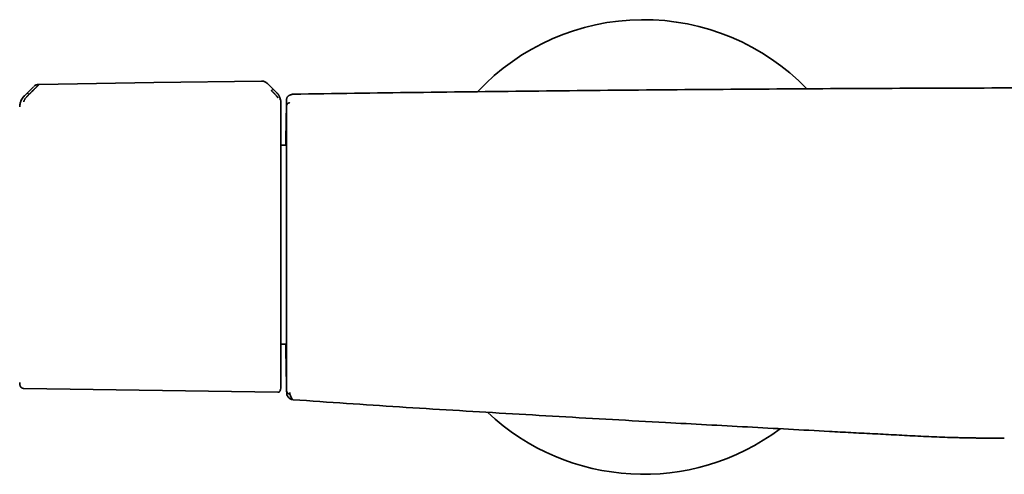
# Model space of a CAD drawing. Header units: millimetres. Extents: x 8 to 1795, y 12 to 2812.
# Tile 19 of 31: x 741 to 893, y 1576 to 1646. Entities that reach past the tile are written whole.
import ezdxf

# ---------------------------------------------------------------- set-up
doc = ezdxf.new("R2010")
doc.units = ezdxf.units.MM

msp = doc.modelspace()

# ---------------------------------------------------------------- linework, layer by layer
at = {"color": 7, "linetype": 'Continuous', "lineweight": 35}
for p, q in [((743.52, 1636.06), (742.11, 1634.66)), ((743.51, 1636.06), (743.51, 1636.06)), ((743.52, 1636.06), (743.51, 1636.06)), ((743.61, 1636.15), (743.56, 1636.1)), ((744.36, 1636.41), (744.36, 1636.41)), ((779.57, 1636.48), (779.5, 1636.55)), ((780.87, 1635.2), (779.56, 1636.49)), ((779.56, 1636.49), (779.56, 1636.49)), ((742.12, 1634.67), (742.12, 1634.65)), ((742.8, 1634.85), (742.95, 1635.01)), ((782.47, 1634.13), (782.47, 1634.13)), ((782.47, 1634.09), (782.47, 1634.04)), ((781.59, 1633.5), (781.59, 1633.51)), ((782.4, 1627.04), (781.59, 1627.04)), ((781.59, 1596.44), (782.39, 1596.44)), ((742.01, 1589.6), (781.1, 1589)), ((783.44, 1587.87), (783.49, 1587.86))]:
    msp.add_line(p, q, dxfattribs=at)
at = {"color": 7, "linetype": 'Continuous', "lineweight": 35, "flags": 128}
for points in [[(778.62, 1636.93), (762.02, 1636.68), (744.36, 1636.41)], [(782.47, 1589.2), (782.47, 1589.2), (782.47, 1589.21), (782.47, 1589.21), (782.47, 1589.22), (782.47, 1589.22), (782.47, 1589.23), (782.47, 1589.23), (782.47, 1589.23), (782.47, 1589.23), (782.47, 1589.24), (782.47, 1589.24), (782.47, 1589.24), (782.47, 1589.24), (782.47, 1589.24), (782.47, 1589.24)]]:
    msp.add_lwpolyline(points, dxfattribs=at)
at = {"color": 7, "linetype": 'Continuous', "lineweight": 35}
for centre, radius, start, end in [((837.42, 1611.38), 35, 44.1118, 136.9119), ((1782.22, 1611.74), 1000, 178.72201, 178.82018), ((743.85, 1590.55), 2.48, 181.2169, 190.5381), ((1782.22, 1611.74), 1000, 181.17982, 181.2765), ((837.42, 1611.38), 35, 226.6563, 306.9101)]:
    msp.add_arc(centre, radius, start, end, dxfattribs=at)
for points, knots in [([(744.36, 1636.4), (744.35, 1636.39), (744.33, 1636.38), (744.3, 1636.34), (744.25, 1636.29), (744.19, 1636.24), (744.14, 1636.19), (744.1, 1636.15), (744.05, 1636.1), (743.99, 1636.04), (743.94, 1635.99), (743.87, 1635.92), (743.8, 1635.85), (743.71, 1635.76), (743.64, 1635.69), (743.58, 1635.63), (743.55, 1635.6), (743.52, 1635.57), (743.49, 1635.54), (743.46, 1635.51), (743.43, 1635.48), (743.36, 1635.42), (743.27, 1635.32), (743.16, 1635.21), (743.08, 1635.13), (743.02, 1635.07), (742.99, 1635.04), (742.97, 1635.02), (742.96, 1635.01), (742.95, 1635.01), (742.95, 1635.01), (742.95, 1635.01), (742.95, 1635.01)], [0, 0, 0, 0, 0.051373, 0.105665, 0.163102, 0.223828, 0.260047, 0.297372, 0.335805, 0.375343, 0.415981, 0.457712, 0.500527, 0.55796, 0.625151, 0.641553, 0.65843, 0.675777, 0.69359, 0.711864, 0.730595, 0.749776, 0.826538, 0.888784, 0.93693, 0.964012, 0.983495, 0.995471, 0.998664, 0.999564, 0.99984, 1, 1, 1, 1]), ([(744.36, 1636.41), (744.28, 1636.41), (744.13, 1636.4), (743.92, 1636.33), (743.74, 1636.25), (743.65, 1636.17), (743.62, 1636.14)], [0, 0, 0, 0, 0.275137, 0.558616, 0.849567, 1, 1, 1, 1]), ([(779.48, 1636.57), (779.45, 1636.59), (779.4, 1636.64), (779.33, 1636.69), (779.26, 1636.73), (779.19, 1636.78), (779.09, 1636.83), (778.96, 1636.88), (778.8, 1636.92), (778.68, 1636.93), (778.62, 1636.93)], [0, 0, 0, 0, 0.130302, 0.223425, 0.288084, 0.373236, 0.487813, 0.630487, 0.800663, 1, 1, 1, 1]), ([(779.5, 1636.54), (779.44, 1636.59), (779.33, 1636.7), (779.15, 1636.8), (778.99, 1636.87), (778.87, 1636.9), (778.74, 1636.92), (778.66, 1636.92), (778.62, 1636.92)], [0, 0, 0, 0, 0.218385, 0.487173, 0.617378, 0.745506, 0.872576, 1, 1, 1, 1]), ([(780.13, 1635.43), (780.14, 1635.45), (780.18, 1635.49), (780.23, 1635.53), (780.27, 1635.57), (780.31, 1635.6), (780.34, 1635.63), (780.38, 1635.65), (780.39, 1635.65), (780.4, 1635.65)], [0, 0, 0, 0, 0.1117, 0.224353, 0.342772, 0.468177, 0.599425, 0.734033, 1, 1, 1, 1]), ([(901.5, 1635.87), (899.98, 1635.87), (892.16, 1635.87), (878.03, 1635.82), (859.12, 1635.72), (840.21, 1635.58), (821.29, 1635.4), (802.38, 1635.18), (789.77, 1635), (783.47, 1634.91)], [0, 0, 0, 0, 0.038607, 0.198839, 0.359071, 0.519303, 0.679535, 0.839767, 1, 1, 1, 1]), ([(742.1, 1634.66), (742.05, 1634.61), (741.94, 1634.49), (741.8, 1634.3), (741.67, 1634.1), (741.57, 1633.88), (741.49, 1633.66), (741.42, 1633.43), (741.38, 1633.19), (741.38, 1633.04), (741.37, 1632.96)], [0, 0, 0, 0, 0.1229851, 0.2476813, 0.3735448, 0.5000002, 0.6264555, 0.752319, 0.877015, 1, 1, 1, 1]), ([(742.12, 1634.65), (742.11, 1634.64), (742.09, 1634.63), (742.05, 1634.58), (741.98, 1634.51), (741.89, 1634.42), (741.79, 1634.29), (741.7, 1634.14), (741.62, 1633.98), (741.55, 1633.83), (741.5, 1633.66), (741.46, 1633.52), (741.43, 1633.4), (741.42, 1633.33), (741.42, 1633.27), (741.41, 1633.25), (741.41, 1633.24)], [0, 0, 0, 0, 0.0075393, 0.0326022, 0.0741798, 0.1249292, 0.188679, 0.2655647, 0.3319143, 0.4056341, 0.4860449, 0.5739841, 0.669568, 0.7723255, 0.8825374, 1, 1, 1, 1]), ([(742.8, 1634.85), (742.78, 1634.83), (742.73, 1634.79), (742.67, 1634.72), (742.62, 1634.67), (742.57, 1634.62), (742.53, 1634.58), (742.5, 1634.54), (742.44, 1634.48), (742.36, 1634.39), (742.27, 1634.27), (742.19, 1634.18), (742.14, 1634.09), (742.1, 1634.03), (742.08, 1633.98), (742.06, 1633.95), (742.05, 1633.91), (742.04, 1633.87), (742.02, 1633.83), (742.01, 1633.79), (742.01, 1633.75), (742.01, 1633.74), (742.01, 1633.73)], [0, 0, 0, 0, 0.050045, 0.095553, 0.136383, 0.17242, 0.203582, 0.229806, 0.251048, 0.341132, 0.424232, 0.500467, 0.559068, 0.620038, 0.651467, 0.683568, 0.716366, 0.749871, 0.805208, 0.865749, 0.930959, 1, 1, 1, 1]), ([(742.54, 1635.07), (742.54, 1635.07), (742.56, 1635.07), (742.61, 1635.03), (742.66, 1634.99), (742.7, 1634.95), (742.75, 1634.91), (742.78, 1634.87), (742.8, 1634.85)], [0, 0, 0, 0, 0.266748, 0.532694, 0.658153, 0.776392, 0.888679, 1, 1, 1, 1]), ([(781.1, 1634.34), (781.1, 1634.35), (781.1, 1634.36), (781.09, 1634.4), (781.07, 1634.44), (781.04, 1634.49), (781.01, 1634.53), (780.97, 1634.57), (780.93, 1634.63), (780.87, 1634.69), (780.8, 1634.76), (780.73, 1634.84), (780.65, 1634.91), (780.57, 1635), (780.5, 1635.07), (780.45, 1635.12), (780.42, 1635.14), (780.39, 1635.18), (780.35, 1635.21), (780.31, 1635.26), (780.26, 1635.3), (780.22, 1635.34), (780.18, 1635.38), (780.15, 1635.41), (780.14, 1635.42), (780.13, 1635.43), (780.13, 1635.43), (780.13, 1635.43), (780.13, 1635.43), (780.13, 1635.43), (780.13, 1635.43), (780.13, 1635.43)], [0, 0, 0, 0, 0.069381, 0.134474, 0.194647, 0.249723, 0.286616, 0.328877, 0.376647, 0.440744, 0.499958, 0.554703, 0.614664, 0.6798, 0.750013, 0.76892, 0.790509, 0.814753, 0.841618, 0.871065, 0.903043, 0.937492, 0.964713, 0.984146, 0.995886, 0.998893, 0.999683, 0.9999, 0.999964, 0.999986, 1, 1, 1, 1]), ([(781.49, 1634.06), (781.49, 1634.07), (781.49, 1634.1), (781.48, 1634.15), (781.47, 1634.19), (781.46, 1634.21), (781.46, 1634.24), (781.44, 1634.28), (781.43, 1634.33), (781.41, 1634.39), (781.39, 1634.44), (781.37, 1634.49), (781.35, 1634.54), (781.32, 1634.6), (781.29, 1634.68), (781.2, 1634.82), (781.06, 1635), (780.94, 1635.12), (780.87, 1635.19)], [0, 0, 0, 0, 0.125554, 0.251039, 0.290001, 0.310057, 0.344618, 0.393554, 0.456767, 0.493798, 0.534579, 0.576341, 0.60187, 0.627562, 0.693703, 0.759502, 0.875658, 1, 1, 1, 1]), ([(781.24, 1634.75), (781.23, 1634.77), (781.18, 1634.86), (781.06, 1635.02), (780.94, 1635.15), (780.88, 1635.21)], [0, 0, 0, 0, 0.09379, 0.526659, 1, 1, 1, 1]), ([(781.59, 1633.51), (781.59, 1633.55), (781.59, 1633.62), (781.58, 1633.72), (781.57, 1633.79), (781.57, 1633.84), (781.56, 1633.87), (781.56, 1633.92), (781.54, 1634.01), (781.51, 1634.12), (781.47, 1634.27), (781.41, 1634.43), (781.35, 1634.57), (781.3, 1634.65), (781.29, 1634.67)], [0, 0, 0, 0, 0.13859, 0.246275, 0.323202, 0.350406, 0.370585, 0.405796, 0.454324, 0.560898, 0.666494, 0.793532, 0.941763, 1, 1, 1, 1]), ([(783.12, 1634.83), (783.11, 1634.83), (783.09, 1634.82), (783.07, 1634.81), (783.04, 1634.8), (783.01, 1634.79), (782.99, 1634.78), (782.97, 1634.77), (782.95, 1634.76), (782.93, 1634.75), (782.91, 1634.74), (782.89, 1634.73), (782.87, 1634.72), (782.85, 1634.71), (782.83, 1634.7), (782.81, 1634.68), (782.79, 1634.67), (782.76, 1634.65), (782.74, 1634.63), (782.71, 1634.61), (782.68, 1634.58), (782.64, 1634.55), (782.61, 1634.5), (782.57, 1634.45), (782.53, 1634.39), (782.5, 1634.31), (782.48, 1634.23), (782.47, 1634.17), (782.47, 1634.14)], [0, 0, 0, 0, 0.035462, 0.076588, 0.116014, 0.15374, 0.189766, 0.223495, 0.255583, 0.286032, 0.31484, 0.342546, 0.368648, 0.395207, 0.423026, 0.452106, 0.482446, 0.514045, 0.552504, 0.592645, 0.634195, 0.677095, 0.721343, 0.766939, 0.822405, 0.879739, 0.938939, 1, 1, 1, 1]), ([(782.47, 1634.18), (782.47, 1634.17), (782.47, 1634.17), (782.47, 1634.15), (782.47, 1634.11), (782.47, 1634.09)], [0, 0, 0, 0, 0.333263, 0.666582, 1, 1, 1, 1]), ([(782.47, 1634.04), (782.47, 1634.03), (782.47, 1634.02), (782.47, 1633.98), (782.47, 1633.94), (782.47, 1633.9), (782.47, 1633.84), (782.47, 1633.78), (782.47, 1633.72), (782.47, 1633.66), (782.47, 1633.6), (782.47, 1633.54), (782.47, 1633.44), (782.47, 1633.32), (782.47, 1633.21), (782.47, 1633.16), (782.47, 1633.13), (782.47, 1633.12), (782.47, 1633.12), (782.47, 1633.12), (782.47, 1633.12), (782.47, 1633.12), (782.47, 1633.12), (782.47, 1633.12), (782.47, 1633.12), (782.47, 1633.12), (782.47, 1633.12), (782.47, 1633.12)], [0, 0, 0, 0, 0.087077, 0.170465, 0.250179, 0.336152, 0.419411, 0.499986, 0.55752, 0.614101, 0.669742, 0.724459, 0.779912, 0.902902, 0.957147, 0.981053, 0.991573, 0.996212, 0.998271, 0.99914, 0.999535, 0.999907, 0.999936, 0.99996, 0.99998, 0.99999, 1, 1, 1, 1]), ([(783.47, 1634.91), (783.4, 1634.9), (783.28, 1634.89), (783.17, 1634.85), (783.12, 1634.83)], [0, 0, 0, 0, 0.554072, 1, 1, 1, 1]), ([(781.59, 1611.9), (781.59, 1612.19), (781.59, 1612.76), (781.59, 1613.62), (781.59, 1614.49), (781.59, 1615.36), (781.59, 1616.18), (781.59, 1616.93), (781.59, 1617.63), (781.59, 1618.32), (781.59, 1619.02), (781.59, 1619.77), (781.59, 1620.58), (781.59, 1621.44), (781.59, 1622.29), (781.59, 1623.13), (781.59, 1623.94), (781.59, 1624.73), (781.59, 1625.49), (781.59, 1626.22), (781.59, 1626.93), (781.59, 1627.62), (781.59, 1628.27), (781.59, 1628.89), (781.59, 1629.48), (781.59, 1629.99), (781.59, 1630.43), (781.59, 1630.81), (781.59, 1631.16), (781.59, 1631.49), (781.59, 1631.82), (781.59, 1632.15), (781.59, 1632.45), (781.59, 1632.72), (781.59, 1632.95), (781.59, 1633.13), (781.59, 1633.28), (781.59, 1633.39), (781.59, 1633.47), (781.59, 1633.49), (781.59, 1633.5)], [0, 0, 0, 0, 0.025584, 0.05117, 0.077404, 0.103828, 0.130677, 0.152041, 0.173419, 0.195242, 0.217142, 0.23906, 0.267512, 0.29597, 0.324782, 0.353689, 0.382787, 0.411491, 0.440267, 0.469148, 0.498049, 0.527491, 0.556939, 0.586301, 0.615625, 0.644825, 0.667655, 0.690501, 0.713078, 0.735595, 0.75813, 0.786264, 0.814404, 0.842056, 0.86955, 0.896665, 0.922944, 0.949025, 0.974507, 1, 1, 1, 1]), ([(782.98, 1633.6), (782.95, 1633.6), (782.88, 1633.6), (782.79, 1633.57), (782.7, 1633.52), (782.62, 1633.46), (782.55, 1633.38), (782.5, 1633.3), (782.47, 1633.21), (782.47, 1633.15), (782.47, 1633.12)], [0, 0, 0, 0, 0.1177565, 0.2417461, 0.3695446, 0.4999035, 0.6303847, 0.7584657, 0.8825292, 1, 1, 1, 1]), ([(782.34, 1627.04), (782.34, 1627.17), (782.34, 1627.51), (782.35, 1628.03), (782.36, 1628.61), (782.37, 1629.15), (782.38, 1629.64), (782.39, 1630.1), (782.39, 1630.52), (782.4, 1630.89), (782.41, 1631.23), (782.41, 1631.52), (782.42, 1631.76), (782.42, 1631.97), (782.43, 1632.13), (782.43, 1632.24), (782.43, 1632.31), (782.43, 1632.32), (782.43, 1632.33)], [0, 0, 0, 0, 0.0382662, 0.102388, 0.1664218, 0.2305617, 0.2945481, 0.3583354, 0.4223261, 0.4861568, 0.5499689, 0.6139037, 0.6781017, 0.7423331, 0.8065176, 0.8709598, 0.9354939, 1, 1, 1, 1]), ([(782.43, 1632.33), (782.43, 1632.33), (782.43, 1632.32), (782.43, 1632.28), (782.43, 1632.22), (782.43, 1632.18), (782.43, 1632.14), (782.43, 1632.11), (782.43, 1632.07), (782.43, 1632.03), (782.43, 1631.98), (782.43, 1631.9), (782.43, 1631.75), (782.43, 1631.53), (782.43, 1631.31), (782.43, 1631.09), (782.43, 1630.94), (782.43, 1630.84), (782.43, 1630.79), (782.43, 1630.74), (782.43, 1630.69), (782.43, 1630.64), (782.43, 1630.59), (782.43, 1630.46), (782.43, 1630.23), (782.43, 1629.9), (782.43, 1629.6), (782.43, 1629.33), (782.43, 1629.1), (782.43, 1628.85), (782.43, 1628.51), (782.43, 1628.06), (782.43, 1627.5), (782.43, 1626.92), (782.43, 1626.3), (782.43, 1625.65), (782.43, 1624.97), (782.43, 1624.27), (782.43, 1623.53), (782.43, 1622.78), (782.43, 1622.01), (782.43, 1621.23), (782.43, 1620.43), (782.43, 1619.61), (782.43, 1618.77), (782.43, 1617.91), (782.43, 1617.05), (782.43, 1616.17), (782.43, 1615.43), (782.43, 1614.84), (782.43, 1614.4), (782.43, 1613.95), (782.43, 1613.51), (782.43, 1613.07), (782.43, 1612.63), (782.43, 1612.19), (782.43, 1611.59), (782.43, 1610.84), (782.43, 1609.93), (782.43, 1609.19), (782.43, 1608.6), (782.43, 1608.18), (782.43, 1607.76), (782.43, 1607.36), (782.43, 1606.97), (782.43, 1606.59), (782.43, 1606.19), (782.43, 1605.8), (782.43, 1605.41), (782.43, 1605.02), (782.43, 1604.64), (782.43, 1604.26), (782.43, 1603.73), (782.43, 1603.05), (782.43, 1602.23), (782.43, 1601.44), (782.43, 1600.66), (782.43, 1599.91), (782.43, 1599.19), (782.43, 1598.5), (782.43, 1597.83), (782.43, 1597.18), (782.43, 1596.56), (782.43, 1595.96), (782.43, 1595.39), (782.43, 1594.86), (782.43, 1594.36), (782.43, 1593.9), (782.43, 1593.47), (782.43, 1593.08), (782.43, 1592.72), (782.43, 1592.39), (782.43, 1592.1), (782.43, 1591.85), (782.43, 1591.63), (782.43, 1591.45), (782.43, 1591.32), (782.43, 1591.22), (782.43, 1591.16), (782.43, 1591.15), (782.43, 1591.15)], [0, 0, 0, 0, 0.011658, 0.023305, 0.034954, 0.038881, 0.04281, 0.046743, 0.05068, 0.054621, 0.058568, 0.062521, 0.07584, 0.089119, 0.10238, 0.111134, 0.119898, 0.121868, 0.123838, 0.125809, 0.127781, 0.129755, 0.131729, 0.133705, 0.144954, 0.156198, 0.167452, 0.174094, 0.180747, 0.187414, 0.195052, 0.208785, 0.222592, 0.236355, 0.250058, 0.263928, 0.277831, 0.291796, 0.305851, 0.3199, 0.333614, 0.347337, 0.361092, 0.374905, 0.388961, 0.402962, 0.416933, 0.4309, 0.444957, 0.451865, 0.458748, 0.465612, 0.472457, 0.47929, 0.486111, 0.492925, 0.499736, 0.513829, 0.527904, 0.541992, 0.548645, 0.55531, 0.56199, 0.568466, 0.574149, 0.580476, 0.58679, 0.593093, 0.599387, 0.605675, 0.611959, 0.618242, 0.624527, 0.638585, 0.65262, 0.666659, 0.68073, 0.694794, 0.708538, 0.722264, 0.736, 0.749769, 0.763796, 0.777812, 0.791844, 0.80592, 0.819968, 0.833677, 0.847377, 0.861095, 0.874855, 0.888862, 0.902829, 0.916783, 0.930749, 0.944813, 0.958642, 0.972431, 0.986208, 1, 1, 1, 1]), ([(781.59, 1589.96), (781.59, 1589.97), (781.59, 1589.98), (781.59, 1590.04), (781.59, 1590.14), (781.59, 1590.28), (781.59, 1590.44), (781.59, 1590.62), (781.59, 1590.82), (781.59, 1591.03), (781.59, 1591.28), (781.59, 1591.56), (781.59, 1591.89), (781.59, 1592.27), (781.59, 1592.68), (781.59, 1593.12), (781.59, 1593.6), (781.59, 1594.11), (781.59, 1594.65), (781.59, 1595.22), (781.59, 1595.83), (781.59, 1596.45), (781.59, 1597.11), (781.59, 1597.79), (781.59, 1598.49), (781.59, 1599.21), (781.59, 1599.96), (781.59, 1600.71), (781.59, 1601.49), (781.59, 1602.27), (781.59, 1603.07), (781.59, 1603.9), (781.59, 1604.78), (781.59, 1605.68), (781.59, 1606.6), (781.59, 1607.51), (781.59, 1608.41), (781.59, 1609.3), (781.59, 1610.17), (781.59, 1611.04), (781.59, 1611.62), (781.59, 1611.9)], [0, 0, 0, 0, 0.025655, 0.051318, 0.077645, 0.104165, 0.131122, 0.152575, 0.174043, 0.195965, 0.217964, 0.239981, 0.265503, 0.291024, 0.316763, 0.342682, 0.368622, 0.394823, 0.421023, 0.44731, 0.473645, 0.500002, 0.526343, 0.552683, 0.57897, 0.605165, 0.631381, 0.657306, 0.68323, 0.708969, 0.734485, 0.760022, 0.788024, 0.816032, 0.84351, 0.870819, 0.897719, 0.923762, 0.949595, 0.974792, 1, 1, 1, 1]), ([(782.43, 1591.15), (782.43, 1591.15), (782.43, 1591.15), (782.43, 1591.17), (782.43, 1591.21), (782.43, 1591.25), (782.43, 1591.32), (782.42, 1591.4), (782.42, 1591.52), (782.42, 1591.64), (782.42, 1591.73), (782.42, 1591.78), (782.42, 1591.83), (782.42, 1591.88), (782.41, 1591.93), (782.41, 1592.01), (782.41, 1592.12), (782.41, 1592.28), (782.4, 1592.44), (782.4, 1592.61), (782.4, 1592.8), (782.39, 1593.04), (782.39, 1593.36), (782.38, 1593.74), (782.37, 1594.1), (782.37, 1594.43), (782.36, 1594.72), (782.36, 1595.03), (782.35, 1595.34), (782.35, 1595.66), (782.34, 1596.01), (782.34, 1596.27), (782.34, 1596.43), (782.34, 1596.44)], [0, 0, 0, 0, 0.0348492, 0.0697355, 0.104683, 0.1397155, 0.1748566, 0.2117373, 0.2615937, 0.311455, 0.3245236, 0.3375982, 0.3506801, 0.3637703, 0.3768702, 0.3899807, 0.4217978, 0.4536448, 0.4855392, 0.5174986, 0.5495401, 0.5835076, 0.6382462, 0.692684, 0.7469099, 0.7815337, 0.8162166, 0.8509818, 0.8858521, 0.9208502, 0.9541936, 0.9968886, 1, 1, 1, 1]), ([(741.41, 1590.11), (741.43, 1590.06), (741.45, 1589.96), (741.54, 1589.82), (741.65, 1589.72), (741.77, 1589.65), (741.89, 1589.61), (741.97, 1589.6), (742.01, 1589.6)], [0, 0, 0, 0, 0.178564, 0.367716, 0.561633, 0.713087, 0.860093, 1, 1, 1, 1]), ([(781.1, 1589), (781.15, 1589), (781.23, 1589.01), (781.35, 1589.07), (781.44, 1589.16), (781.48, 1589.24), (781.49, 1589.28)], [0, 0, 0, 0, 0.243483, 0.500334, 0.757001, 1, 1, 1, 1]), ([(781.49, 1589.28), (781.52, 1589.39), (781.58, 1589.62), (781.59, 1589.85), (781.59, 1589.96)], [0, 0, 0, 0, 0.504576, 1, 1, 1, 1]), ([(782.47, 1589.46), (782.47, 1589.45), (782.47, 1589.43), (782.47, 1589.41), (782.47, 1589.38), (782.47, 1589.36), (782.47, 1589.34), (782.47, 1589.32), (782.47, 1589.31), (782.47, 1589.29), (782.47, 1589.27), (782.47, 1589.25), (782.47, 1589.24), (782.47, 1589.24)], [0, 0, 0, 0, 0.074992, 0.151888, 0.230692, 0.311404, 0.394027, 0.478562, 0.552858, 0.654828, 0.76334, 0.878397, 1, 1, 1, 1]), ([(782.47, 1589.24), (782.48, 1589.17), (782.5, 1589.04), (782.61, 1588.86), (782.78, 1588.74), (782.92, 1588.72), (782.98, 1588.71)], [0, 0, 0, 0, 0.241558, 0.498871, 0.757179, 1, 1, 1, 1]), ([(782.47, 1589.19), (782.47, 1589.19), (782.47, 1589.18), (782.47, 1589.18), (782.47, 1589.17), (782.47, 1589.17), (782.47, 1589.16), (782.47, 1589.16), (782.47, 1589.15), (782.47, 1589.14), (782.47, 1589.13), (782.47, 1589.12), (782.47, 1589.09), (782.48, 1589.03), (782.48, 1588.94), (782.48, 1588.89), (782.48, 1588.88), (782.48, 1588.87), (782.48, 1588.87), (782.48, 1588.87), (782.48, 1588.87), (782.48, 1588.87), (782.48, 1588.87), (782.48, 1588.86), (782.48, 1588.85), (782.48, 1588.84), (782.48, 1588.83), (782.49, 1588.82), (782.49, 1588.81)], [0, 0, 0, 0, 0.003979, 0.008888, 0.013718, 0.019373, 0.025852, 0.033127, 0.040507, 0.05936, 0.077104, 0.094728, 0.112353, 0.238254, 0.463088, 0.751301, 0.878103, 0.889261, 0.900413, 0.911186, 0.921368, 0.931035, 0.938698, 0.948348, 0.959986, 0.973613, 0.989228, 1, 1, 1, 1]), ([(782.49, 1588.81), (782.49, 1588.79), (782.5, 1588.69), (782.55, 1588.53), (782.65, 1588.35), (782.78, 1588.18), (782.94, 1588.05), (783.12, 1587.95), (783.28, 1587.89), (783.39, 1587.88), (783.44, 1587.87)], [0, 0, 0, 0, 0.061117, 0.201113, 0.345001, 0.490221, 0.634071, 0.773996, 0.907842, 1, 1, 1, 1]), ([(782.98, 1588.95), (782.98, 1588.91), (782.98, 1588.84), (782.98, 1588.77), (782.98, 1588.73), (782.98, 1588.71)], [0, 0, 0, 0, 0.333903, 0.66734, 1, 1, 1, 1]), ([(782.98, 1588.71), (783, 1588.64), (783.03, 1588.49), (783.14, 1588.28), (783.28, 1588.07), (783.42, 1587.93), (783.48, 1587.86)], [0, 0, 0, 0, 0.250064, 0.500081, 0.750067, 1, 1, 1, 1]), ([(783.48, 1587.86), (786.21, 1587.67), (791.67, 1587.28), (799.86, 1586.75), (808.04, 1586.24), (816.23, 1585.75), (824.42, 1585.27), (832.61, 1584.8), (842.28, 1584.27), (853.42, 1583.66), (862.93, 1583.15), (869.33, 1582.8), (872.64, 1582.63), (875.94, 1582.45), (879.25, 1582.28), (882.56, 1582.12), (884.76, 1582.05), (885.87, 1582.02)], [0, 0, 0, 0, 0.080011, 0.160009, 0.240001, 0.319992, 0.399983, 0.479972, 0.559959, 0.683134, 0.806308, 0.838568, 0.870827, 0.903091, 0.93537, 0.96767, 1, 1, 1, 1]), ([(885.87, 1582.02), (886, 1582.01), (886.3, 1582), (886.77, 1581.99), (887.3, 1581.98), (887.88, 1581.97), (888.51, 1581.97), (889.16, 1581.96), (889.85, 1581.95), (890.57, 1581.95), (891.33, 1581.95), (892.13, 1581.95), (892.67, 1581.94), (892.95, 1581.94)], [0, 0, 0, 0, 0.056116, 0.124784, 0.200001, 0.281761, 0.370058, 0.46489, 0.560287, 0.661491, 0.768506, 0.881339, 1, 1, 1, 1])]:
    msp.add_open_spline(points, degree=3, knots=knots, dxfattribs=at)

doc.saveas('drawing.dxf')
